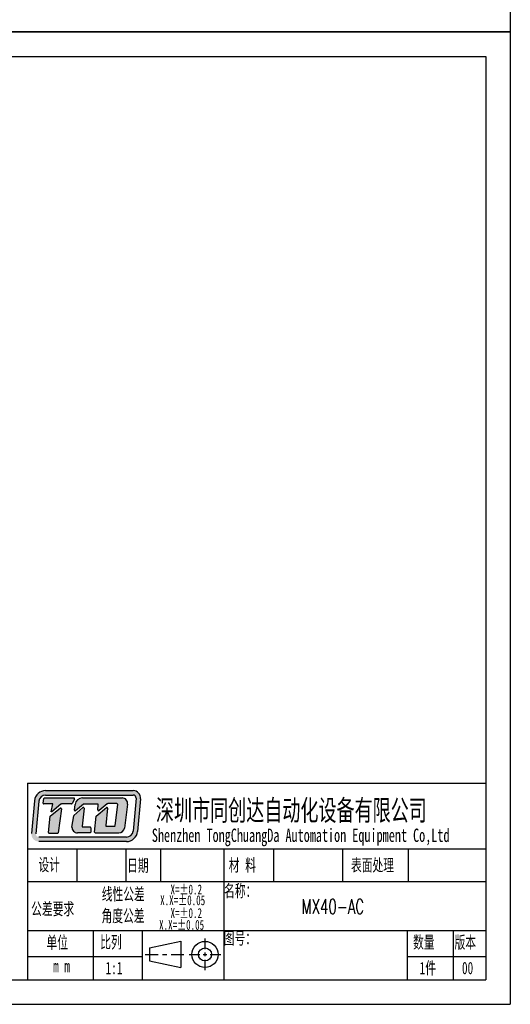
# Model space of a CAD drawing. Header units: millimetres. Extents: x 13297 to 13592, y 253 to 670.
# Tile 16 of 18: x 13486 to 13592, y 253 to 464. Entities that reach past the tile are written whole.
import ezdxf

# ---------------------------------------------------------------- set-up
doc = ezdxf.new("R2010")
doc.units = ezdxf.units.MM
doc.header["$LTSCALE"] = 0.3
doc.layers.add('外框', color=7, linetype='Continuous', lineweight=30)
doc.layers.add('文字', color=3, linetype='Continuous', lineweight=13)
doc.styles.add('SLDTEXTSTYLE2', font='txt')
doc.styles.get("Standard").update_dxf_attribs({"font": 'txt.shx', "width": 0.67, "oblique": 5, "bigfont": 'gbcbig.shx'})

# ---------------------------------------------------------------- blocks, each defined once
blk = doc.blocks.new('Y')
at = {"lineweight": 30}
for p, q in [((-4136.76, 2009.27), (-3862.74, 2009.27)), ((-4154.44, 2003.97), (-3857.44, 2003.97)), ((-4154.44, 2003.97), (-3857.44, 2003.97))]:
    blk.add_line(p, q, dxfattribs=at)
for points in [[(-3857.44, 2213.99), (-4154.44, 2213.99), (-4154.44, 2003.97)], [(-4136.76, 2009.27), (-4136.76, 2208.69), (-3862.74, 2208.69)]]:
    blk.add_lwpolyline(points, dxfattribs=at)
blk = doc.blocks.new('W')
at = {"lineweight": 30}
for p, q in [((-3857.44, 2213.99), (-3857.44, 2003.97)), ((-3857.44, 2213.99), (-3857.44, 2003.97)), ((-3862.74, 2208.69), (-3862.74, 2009.27))]:
    blk.add_line(p, q, dxfattribs=at)
blk.add_blockref('Y', (0, 0))

msp = doc.modelspace()

# ---------------------------------------------------------------- hatches: boundary and pattern name
at = {"layer": '外框'}
h = msp.add_hatch(color=256, dxfattribs=at)
h.dxf.hatch_style = 1
h.paths.add_polyline_path([(13510.72, 298.99), (13491.96, 298.99, 0.38719), (13489.59, 296.83), (13488.94, 289.82, 0.441763), (13490.52, 288.08), (13509.29, 288.08, 0.387627), (13511.66, 290.25), (13512.3, 297.26, 0.441309)])
h.paths.add_polyline_path([(13510.72, 298.04, -0.441309), (13511.35, 297.34), (13510.71, 290.33, -0.387627), (13509.29, 289.04), (13490.52, 289.04, -0.441763), (13489.89, 289.73), (13490.54, 296.74, -0.38719), (13491.96, 298.04)], flags=16)
h.paths.add_polyline_path([(13498.03, 297.43, -0.569256), (13498.17, 297.19), (13497.64, 296.21, -0.275159), (13497.5, 296.13), (13495.36, 296.13, 0.178549), (13495.26, 296.09), (13493.31, 294.43), (13493.18, 294.43), (13493.49, 296.13), (13491.6, 296.13, -0.45517), (13491.45, 296.31), (13491.58, 297.27, -0.3737), (13491.74, 297.41)], flags=0)
h.paths.add_polyline_path([(13495.09, 295.21, -0.672884), (13495.35, 295.07), (13494.66, 289.98, -0.375428), (13494.5, 289.84), (13492.77, 289.84, -0.44516), (13492.61, 290.02), (13492.97, 293.49, -0.203266), (13493.03, 293.6)], flags=0)
h.paths.add_polyline_path([(13499.85, 297.43), (13508.34, 297.43, -0.453547), (13509.52, 296.08), (13508.84, 290.97, -0.375944), (13507.66, 289.94), (13502.63, 289.94, -0.443757), (13502.47, 290.11), (13502.81, 293.5), (13504.99, 295.35, -0.678155), (13505.25, 295.21), (13504.85, 291.52, 0.446434), (13505, 291.35), (13506.69, 291.35, 0.378328), (13506.85, 291.49), (13507.41, 296.02, 0.451033), (13507.25, 296.2), (13505.27, 296.2, 0.173657), (13505.17, 296.16), (13503.41, 294.72, -0.663), (13503.15, 294.85), (13503.24, 295.94, 0.43882), (13503.08, 296.11), (13500.2, 296.11, 0.175395), (13500.1, 296.08), (13498.38, 294.65, -0.680756), (13498.12, 294.79), (13498.28, 296.04, -0.377926)], flags=0)
h.paths.add_polyline_path([(13498.03, 293.66), (13499.95, 295.34, -0.684184), (13500.21, 295.21), (13499.79, 291.37, 0.446288), (13499.95, 291.2), (13501.49, 291.2, -0.414214), (13501.65, 291.04), (13501.65, 290.1, -0.414214), (13501.49, 289.94), (13498.8, 289.94, -0.429482), (13497.61, 291.19), (13497.98, 293.56, -0.175829)], flags=0)
h.paths.add_polyline_path([(13498.17, 297.19, 0.569256), (13498.03, 297.43), (13491.74, 297.41, 0.3737), (13491.58, 297.27), (13491.45, 296.31, 0.45517), (13491.6, 296.13), (13493.49, 296.13), (13493.18, 294.43), (13493.31, 294.43), (13495.26, 296.09, -0.178549), (13495.36, 296.13), (13497.5, 296.13, 0.275159), (13497.64, 296.21)], flags=0)
h.paths.add_polyline_path([(13495.35, 295.07, 0.672884), (13495.09, 295.21), (13493.03, 293.6, 0.203266), (13492.97, 293.49), (13492.61, 290.02, 0.44516), (13492.77, 289.84), (13494.5, 289.84, 0.375428), (13494.66, 289.98)], flags=0)
h.paths.add_polyline_path([(13500.21, 295.21, 0.684184), (13499.95, 295.34), (13498.03, 293.66, 0.175829), (13497.98, 293.56), (13497.61, 291.19, 0.429482), (13498.8, 289.94), (13501.49, 289.94, 0.414214), (13501.65, 290.1), (13501.65, 291.04, 0.414214), (13501.49, 291.2), (13499.95, 291.2, -0.446288), (13499.79, 291.37)], flags=0)
h.paths.add_polyline_path([(13508.34, 297.43), (13499.85, 297.43, 0.377926), (13498.28, 296.04), (13498.12, 294.79, 0.680756), (13498.38, 294.65), (13500.1, 296.08, -0.175395), (13500.2, 296.11), (13503.08, 296.11, -0.43882), (13503.24, 295.94), (13503.15, 294.85, 0.663), (13503.41, 294.72), (13505.17, 296.16, -0.173657), (13505.27, 296.2), (13507.25, 296.2, -0.451033), (13507.41, 296.02), (13506.85, 291.49, -0.378328), (13506.69, 291.35), (13505, 291.35, -0.446434), (13504.85, 291.52), (13505.25, 295.21, 0.678155), (13504.99, 295.35), (13502.81, 293.5), (13502.47, 290.11, 0.443757), (13502.63, 289.94), (13507.66, 289.94, 0.375944), (13508.84, 290.97), (13509.52, 296.08, 0.453547)], flags=0)
h = msp.add_hatch(color=256, dxfattribs=at)
h.dxf.hatch_style = 1
h.paths.add_polyline_path([(13498.17, 297.19, 0.569256), (13498.03, 297.43), (13491.74, 297.41, 0.3737), (13491.58, 297.27), (13491.45, 296.31, 0.45517), (13491.6, 296.13), (13493.49, 296.13), (13493.18, 294.43), (13493.31, 294.43), (13495.26, 296.09, -0.178549), (13495.36, 296.13), (13497.5, 296.13, 0.275159), (13497.64, 296.21)])
h.paths.add_polyline_path([(13495.35, 295.07, 0.672884), (13495.09, 295.21), (13493.03, 293.6, 0.203266), (13492.97, 293.49), (13492.61, 290.02, 0.44516), (13492.77, 289.84), (13494.5, 289.84, 0.375428), (13494.66, 289.98)])
h.paths.add_polyline_path([(13500.21, 295.21, 0.684184), (13499.95, 295.34), (13498.03, 293.66, 0.175829), (13497.98, 293.56), (13497.61, 291.19, 0.429482), (13498.8, 289.94), (13501.49, 289.94, 0.414214), (13501.65, 290.1), (13501.65, 291.04, 0.414214), (13501.49, 291.2), (13499.95, 291.2, -0.446288), (13499.79, 291.37)])
h.paths.add_polyline_path([(13508.34, 297.43), (13499.85, 297.43, 0.377926), (13498.28, 296.04), (13498.12, 294.79, 0.680756), (13498.38, 294.65), (13500.1, 296.08, -0.175395), (13500.2, 296.11), (13503.08, 296.11, -0.43882), (13503.24, 295.94), (13503.15, 294.85, 0.663), (13503.41, 294.72), (13505.17, 296.16, -0.173657), (13505.27, 296.2), (13507.25, 296.2, -0.451033), (13507.41, 296.02), (13506.85, 291.49, -0.378328), (13506.69, 291.35), (13505, 291.35, -0.446434), (13504.85, 291.52), (13505.25, 295.21, 0.678155), (13504.99, 295.35), (13502.81, 293.5), (13502.47, 290.11, 0.443757), (13502.63, 289.94), (13507.66, 289.94, 0.375944), (13508.84, 290.97), (13509.52, 296.08, 0.453547)])

# ---------------------------------------------------------------- linework, layer by layer
at = {"layer": '外框', "lineweight": 30}
for p, q in [((13488.1, 300.55), (13586.25, 300.55)), ((13488.1, 300.55), (13488.1, 258.49)), ((13489.59, 296.83), (13488.94, 289.82)), ((13490.54, 296.74), (13489.89, 289.73)), ((13491.45, 296.31), (13491.58, 297.27)), ((13498.67, 286.53), (13498.67, 279.52)), ((13509.13, 286.53), (13509.13, 279.52)), ((13516.61, 286.53), (13516.61, 279.52)), ((13530.17, 286.53), (13530.17, 258.49)), ((13540.76, 286.53), (13540.76, 279.52)), ((13555.55, 286.53), (13555.55, 279.52)), ((13569.6, 286.53), (13569.6, 279.52)), ((13488.1, 279.52), (13586.25, 279.52)), ((13488.1, 269), (13586.25, 269)), ((13502.12, 269), (13502.12, 258.49)), ((13512.64, 269), (13512.64, 258.49)), ((13569.43, 269), (13569.43, 258.49)), ((13579.24, 269), (13579.24, 258.49)), ((13514.19, 265.31), (13520.91, 266.72)), ((13520.91, 266.72), (13520.91, 261.11)), ((13526.11, 265.04), (13526.11, 267.3)), ((13513.32, 263.91), (13516.09, 263.91)), ((13514.19, 265.31), (13514.19, 262.51)), ((13517.01, 263.91), (13517.93, 263.91)), ((13518.85, 263.91), (13521.61, 263.91)), ((13522.73, 263.91), (13524.98, 263.91)), ((13525.74, 263.91), (13526.49, 263.91)), ((13526.11, 263.53), (13526.11, 264.29)), ((13527.24, 263.91), (13529.5, 263.91)), ((13488.1, 263.44), (13512.64, 263.44)), ((13514.19, 262.51), (13520.91, 261.11)), ((13526.11, 260.53), (13526.11, 262.78)), ((13569.43, 263.44), (13586.25, 263.44))]:
    msp.add_line(p, q, dxfattribs=at)
at = {"layer": '外框'}
for p, q in [((13491.74, 297.41), (13498.03, 297.43)), ((13491.96, 298.99), (13510.72, 298.99)), ((13491.96, 298.04), (13510.72, 298.04)), ((13499.85, 297.43), (13508.34, 297.43)), ((13511.35, 297.34), (13510.71, 290.33)), ((13493.49, 296.13), (13491.6, 296.13)), ((13493.03, 293.6), (13495.09, 295.21)), ((13493.18, 294.43), (13493.49, 296.13)), ((13495.26, 296.09), (13493.31, 294.43)), ((13497.5, 296.13), (13495.36, 296.13)), ((13498.17, 297.19), (13497.64, 296.21)), ((13498.03, 293.66), (13499.95, 295.34)), ((13498.12, 294.79), (13498.28, 296.04)), ((13500.1, 296.08), (13498.38, 294.65)), ((13500.21, 295.21), (13499.79, 291.37)), ((13503.08, 296.11), (13500.2, 296.11)), ((13502.81, 293.5), (13504.99, 295.35)), ((13503.15, 294.85), (13503.24, 295.94)), ((13505.17, 296.16), (13503.41, 294.72)), ((13505.25, 295.21), (13504.85, 291.52)), ((13507.25, 296.2), (13505.27, 296.2)), ((13506.85, 291.49), (13507.41, 296.02)), ((13509.52, 296.08), (13508.84, 290.97)), ((13512.3, 297.26), (13511.66, 290.25)), ((13492.61, 290.02), (13492.97, 293.49)), ((13493.31, 294.43), (13493.18, 294.43)), ((13495.35, 295.07), (13494.66, 289.98)), ((13497.61, 291.19), (13497.98, 293.56)), ((13502.47, 290.11), (13502.81, 293.5)), ((13499.95, 291.2), (13501.49, 291.2)), ((13501.65, 291.04), (13501.65, 290.1)), ((13505, 291.35), (13506.69, 291.35)), ((13509.29, 289.04), (13490.52, 289.04)), ((13494.5, 289.84), (13492.77, 289.84)), ((13501.49, 289.94), (13498.8, 289.94)), ((13502.63, 289.94), (13507.66, 289.94)), ((13509.29, 288.08), (13490.52, 288.08)), ((13488.1, 286.53), (13586.25, 286.53))]:
    msp.add_line(p, q, dxfattribs=at)
at = {"layer": '外框', "lineweight": 30}
for radius in [2.8, 1.4]:
    msp.add_circle((13526.11, 263.91), radius, dxfattribs=at)
at = {"layer": '外框'}
for centre, radius, start, end in [((13491.96, 296.61), 2.38, 90, 174.6637), ((13491.96, 296.61), 1.43, 90, 174.6637), ((13498.03, 297.27), 0.159, 331.5389, 90.1428), ((13499.85, 295.84), 1.59, 90, 172.8115), ((13508.34, 296.24), 1.19, 352.4138, 90), ((13510.72, 297.4), 1.59, 354.7507, 90), ((13510.72, 297.4), 0.635, 354.7507, 90), ((13495.19, 295.09), 0.159, 352.3102, 128.0541), ((13495.36, 295.97), 0.159, 90, 130.4936), ((13497.5, 296.29), 0.159, 270, 331.5389), ((13500.05, 295.22), 0.159, 353.7974, 131.3146), ((13500.2, 295.96), 0.159, 90, 129.7928), ((13503.08, 295.96), 0.159, 355.2286, 90), ((13505.09, 295.23), 0.159, 353.7695, 130.3428), ((13505.27, 296.04), 0.159, 90, 129.4062), ((13507.25, 296.04), 0.159, 352.8922, 90), ((13493.13, 293.48), 0.159, 128.0541, 174.0132), ((13498.14, 293.54), 0.159, 131.3146, 171.2038), ((13498.28, 294.77), 0.159, 172.8115, 309.7928), ((13503.31, 294.84), 0.159, 175.2286, 309.4062), ((13498.8, 291.13), 1.19, 177.0294, 270), ((13499.95, 291.36), 0.159, 173.7974, 270), ((13501.49, 291.04), 0.159, 0, 90), ((13505, 291.5), 0.159, 173.7695, 270), ((13506.69, 291.5), 0.159, 270, 352.8922), ((13492.77, 290), 0.159, 174.0132, 270), ((13494.5, 290), 0.159, 270, 352.3102), ((13501.49, 290.1), 0.159, 270, 0), ((13502.63, 290.1), 0.159, 174.2816, 270), ((13507.66, 291.13), 1.19, 270, 352.4138), ((13509.29, 290.46), 1.43, 270, 354.7507), ((13509.29, 290.46), 2.38, 270, 354.7507)]:
    msp.add_arc(centre, radius, start, end, dxfattribs=at)
at = {"layer": '外框', "lineweight": 30}
for centre, start, end in [((13491.74, 297.25), 90.1428, 172.1056), ((13491.6, 296.29), 172.1056, 270)]:
    msp.add_arc(centre, 0.159, start, end, dxfattribs=at)

# ---------------------------------------------------------------- block references
at = {"layer": '外框', "lineweight": 25, "xscale": 0.991439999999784, "yscale": 0.9914400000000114, "zscale": 0.9914399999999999}
for p in [(17415.93, -1525.36), (17415.93, -1733.59)]:
    msp.add_blockref('W', p, dxfattribs=at)

# ---------------------------------------------------------------- texts
at = {"layer": '外框', "style": 'SLDTEXTSTYLE2', "width": 0.67}
for s, height, p in [('深圳市同创达自动化设备有限公司', 4.4417, (13515.59, 292.57)), ('Shenzhen TongChuangDa Automation Equipment Co,Ltd', 2.8553, (13514.72, 288)), ('设计', 2.644, (13490.43, 281.8)), ('材 料', 2.644, (13531.21, 281.71)), ('表面处理', 2.644, (13557.38, 281.71)), ('日期', 2.644, (13509.43, 281.65)), ('线性公差', 2.644, (13504, 275.51)), ('X=±0.2', 2.115, (13518.72, 276.76)), ('名称：', 2.644, (13530.2, 276.21)), ('X.X=±0.05', 2.115, (13516.51, 274.46)), ('公差要求', 2.644, (13488.88, 272.35)), ('角度公差', 2.644, (13503.95, 270.86)), ('X=±0.2', 2.115, (13518.72, 271.71)), ('X.X=±0.05', 2.115, (13516.28, 269.18)), ('单位', 2.644, (13492.16, 265.16)), ('比列', 2.644, (13503.67, 265.24)), ('图号：', 2.644, (13530.13, 266.07)), ('数量', 2.644, (13570.68, 265.2)), ('版本', 2.644, (13579.56, 265.2)), (' m m', 2.644, (13492.37, 260.1)), ('1:1', 2.644, (13504.8, 259.68)), ('1件', 2.644, (13572.09, 259.68)), ('00', 2.644, (13581.15, 259.68))]:
    msp.add_text(s, height=height, dxfattribs=at).set_placement(p)
at = {"layer": '文字', "ltscale": 0.3, "width": 0.67}
msp.add_text('   MX40-AC', height=3.143, dxfattribs=at).set_placement((13540.64, 272.59))

doc.saveas('drawing.dxf')
